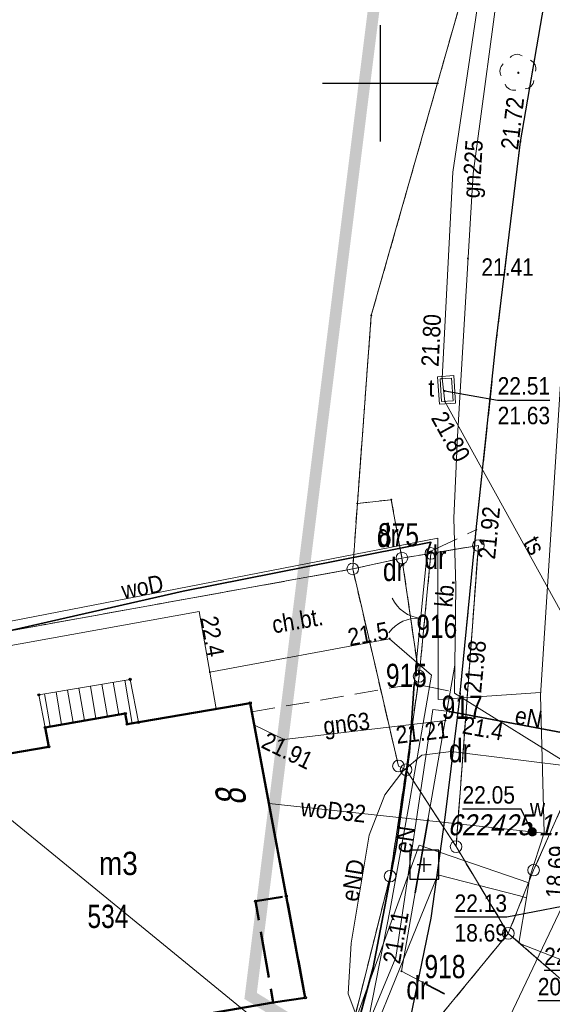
# Model space of a CAD drawing. Header units: metres. Extents: x 6530877 to 6534102, y 6042175 to 6045327.
# Tile 12 of 76: x 6532884 to 6532907, y 6044010 to 6044053. Entities that reach past the tile are written whole.
import ezdxf
from ezdxf.enums import TextEntityAlignment as Align

# ---------------------------------------------------------------- set-up
doc = ezdxf.new("R2010")
doc.units = ezdxf.units.M
doc.header["$MEASUREMENT"] = 0
for name, pattern in [('1.0_0.5', [1.5, 1, -0.5]), ('1.5_0.5', [2, 1.5, -0.5]), ('2.0_0.5', [2.5, 2, -0.5]), ('219-500', [0]), ('egug-500', [1, 0.5, -0.5]), ('otob_500', [0]), ('suep_wn_500', [0])]:
    doc.linetypes.add(name, pattern=pattern)
doc.layers.get('0').update_dxf_attribs({"color": 2, "linetype": 'CONTINUOUS', "lineweight": 5})
for name, color, linetype in [('202-punkt graniczny', 7, 'CONTINUOUS'), ('203-punkt graniczny', 7, 'CONTINUOUS'), ('210-oznaczenie konturu użytku gruntowego', 7, 'CONTINUOUS'), ('211-numer działki ewidencyjnej', 7, 'CONTINUOUS'), ('218-kontur użytku gruntowego', 7, 'CONTINUOUS'), ('219-działka ewidencyjna', 7, 'CONTINUOUS'), ('238-Punkt adresowy budynku', 7, 'CONTINUOUS'), ('312-budynek ewidencyjny', 7, 'CONTINUOUS'), ('312-oznaczenie budynku ewidencyjnego', 7, 'CONTINUOUS'), ('312-oznaczenie budynku ewidencyjnego-Atr117', 7, 'CONTINUOUS'), ('352-schody', 7, 'CONTINUOUS'), ('blok - nawis', 7, 'CONTINUOUS'), ('brama', 7, 'CONTINUOUS'), ('chodnik', 7, 'CONTINUOUS'), ('chodnik-Atr17', 7, 'CONTINUOUS'), ('drzewo liściaste', 7, 'CONTINUOUS'), ('jezdnia', 7, 'CONTINUOUS'), ('komora podziemna', 7, 'CONTINUOUS'), ('krawężnik', 7, 'CONTINUOUS'), ('obszar utwardzony', 7, 'CONTINUOUS'), ('obszar utwardzony-Atr17', 7, 'CONTINUOUS'), ('obudowa ochronna przewodu', 7, 'CONTINUOUS'), ('ogrodzenie trwałe', 7, 'CONTINUOUS'), ('pikieta sztuczna', 7, 'CONTINUOUS'), ('pikieta sztuczna-Atr2', 7, 'CONTINUOUS'), ('przewód elektroenergetyczny podziemny', 7, 'CONTINUOUS'), ('przewód elektroenergetyczny podziemny-Atr1', 7, 'CONTINUOUS'), ('przewód elektroenergetyczny wysokiego napięcia', 7, 'CONTINUOUS'), ('przewód gazowy', 7, 'CONTINUOUS'), ('przewód gazowy-Atr1', 7, 'CONTINUOUS'), ('przewód kanalizacyjny', 7, 'CONTINUOUS'), ('przewód telekomunikacyjny podziemny', 7, 'CONTINUOUS'), ('przewód telekomunikacyjny podziemny-Atr1', 7, 'CONTINUOUS'), ('przewód wodociągowy', 7, 'CONTINUOUS'), ('przewód wodociągowy-Atr1', 7, 'CONTINUOUS'), ('Punkt budynku', 7, 'CONTINUOUS'), ('rzędna', 7, 'CONTINUOUS'), ('rzędna-Atr2', 7, 'CONTINUOUS'), ('rzędna-Atr3', 7, 'CONTINUOUS'), ('Szczegółowa osnowa geodezyjna pozioma', 7, 'CONTINUOUS'), ('Szczegółowa osnowa geodezyjna pozioma-Atr103', 7, 'CONTINUOUS'), ('Wstawianie ramki sekcyjnej z opisem', 7, 'CONTINUOUS'), ('właz do komory lub kanału', 7, 'CONTINUOUS'), ('właz do komory lub kanału-Atr17', 7, 'CONTINUOUS'), ('Zakres', 7, 'CONTINUOUS'), ('zasuwa lub zawór', 7, 'CONTINUOUS'), ('zasuwa lub zawór-Atr17', 7, 'CONTINUOUS')]:
    doc.layers.add(name, color=color, linetype=linetype)
doc.styles.get("Standard").update_dxf_attribs({"font": 'Working1250', "width": 0.75})
doc.linetypes.add('902-500', pattern='A,3.75,0,[1,ksztalty.shx,S=0.5,R=0,X=0,Y=0],3.75', length=7.5)

# ---------------------------------------------------------------- blocks, each defined once
blk = doc.blocks.new('PUNKTBUD')
at = {"color": 0}
blk.add_circle((0, 0), 0.045, dxfattribs=at)
blk = doc.blocks.new('203')
at = {"linetype": 'Continuous', "lineweight": 0}
h = blk.add_hatch(color=0, dxfattribs=at)
edge = h.paths.add_edge_path()
edge.add_arc((0, 0), 0.045, 0, 360)
blk = doc.blocks.new('202')
at = {"color": 0, "linetype": 'Continuous', "lineweight": 0}
blk.add_circle((0, 0), 0.25, dxfattribs=at)
blk = doc.blocks.new('OK02')
at = {"color": 0, "linetype": 'Continuous', "lineweight": 0}
for centre, start, end in [((-1.5, 0), 0, 60), ((1.5, 0), 120, 180)]:
    blk.add_arc(centre, 1.5, start, end, dxfattribs=at)
blk = doc.blocks.new('PW01')
at = {"linetype": 'Continuous', "lineweight": 13}
h = blk.add_hatch(color=0, dxfattribs=at)
edge = h.paths.add_edge_path()
edge.add_arc((0, 0), 0.045, 0, 360)
blk = doc.blocks.new('US25')
at = {"linetype": 'Continuous', "lineweight": 0}
h = blk.add_hatch(color=0, dxfattribs=at)
edge = h.paths.add_edge_path()
edge.add_arc((0, 0), 0.2, 0, 360)
blk = doc.blocks.new('OP021')
at = {"linetype": 'Continuous', "lineweight": 13}
h = blk.add_hatch(color=0, dxfattribs=at)
edge = h.paths.add_edge_path()
edge.add_arc((0, 0), 0.05, 0, 360)
at = {"color": 0, "linetype": 'Continuous', "lineweight": 13}
for centre, start, end in [((-0.38, 0.124), 121.308, 202.548), ((0, 0.4), 49.272, 130.728), ((0.38, 0.124), 337.452, 58.692), ((-0.235, -0.324), 193.221, 274.871), ((0.235, -0.324), 265.129, 346.779)]:
    blk.add_arc(centre, 0.4, start, end, dxfattribs=at)
blk = doc.blocks.new('OSSP')
at = {"color": 0}
for p, q in [((-0.626, 0.625), (-0.626, -0.625)), ((-0.626, 0.625), (-0.626, -0.625)), ((0.624, 0.625), (-0.626, 0.625)), ((0.624, 0.625), (-0.626, 0.625)), ((0.624, -0.625), (0.624, 0.625)), ((0.624, -0.625), (0.624, 0.625)), ((0.3, 0), (-0.3, 0)), ((0.3, 0), (-0.3, 0)), ((0, -0.3), (0, 0.3)), ((0, -0.3), (0, 0.3)), ((-0.626, -0.625), (0.624, -0.625)), ((-0.626, -0.625), (0.624, -0.625))]:
    blk.add_line(p, q, dxfattribs=at)
blk = doc.blocks.new('RAMKA500K')
at = {"color": 0}
for p, q in [((100, 47.5), (100, 52.5)), ((97.5, 50), (102.5, 50))]:
    blk.add_line(p, q, dxfattribs=at)

msp = doc.modelspace()

# ---------------------------------------------------------------- linework, layer by layer
at = {"layer": '218-kontur użytku gruntowego', "color": 3, "linetype": 'egug-500', "lineweight": 18, "flags": 128}
for points in [[(6532899.6, 6044040.01), (6532903.92, 6044055.16)], [(6532903.92, 6044055.16), (6532899.6, 6044040.01)], [(6532899, 6044031.92), (6532899.6, 6044040.01)], [(6532899.6, 6044040.01), (6532899, 6044031.92)], [(6532898.8, 6044029.1), (6532899, 6044031.92)], [(6532899, 6044031.92), (6532898.8, 6044029.1)], [(6532900.46, 6044032.08), (6532899, 6044031.92)], [(6532899, 6044031.92), (6532900.46, 6044032.08)], [(6532900.92, 6044029.57), (6532900.46, 6044032.08)], [(6532900.46, 6044032.08), (6532900.92, 6044029.57)], [(6532902.17, 6044029.77), (6532900.92, 6044029.57)], [(6532900.92, 6044029.57), (6532902.17, 6044029.77)], [(6532901.66, 6044024.48), (6532902.17, 6044029.77)], [(6532902.17, 6044029.77), (6532901.66, 6044024.48)], [(6532904.21, 6044030.11), (6532902.17, 6044029.77)], [(6532902.17, 6044029.77), (6532904.21, 6044030.11)], [(6532903.25, 6044017.15), (6532904.21, 6044030.11)], [(6532904.21, 6044030.11), (6532903.25, 6044017.15)], [(6532900.92, 6044029.57), (6532898.8, 6044029.1)], [(6532898.8, 6044029.1), (6532900.92, 6044029.57)], [(6532901.66, 6044024.48), (6532900.92, 6044029.57)], [(6532900.92, 6044029.57), (6532901.66, 6044024.48)], [(6532898.8, 6044029.1), (6532872.32, 6044024.32)], [(6532872.32, 6044024.32), (6532898.8, 6044029.1)], [(6532900.77, 6044020.62), (6532898.8, 6044029.1)], [(6532898.8, 6044029.1), (6532900.77, 6044020.62)], [(6532901.1, 6044020.46), (6532901.66, 6044024.48)], [(6532901.66, 6044024.48), (6532901.1, 6044020.46)], [(6532910.24, 6044024.34), (6532906.59, 6044016.14)], [(6532906.59, 6044016.14), (6532910.24, 6044024.34)], [(6532900.41, 6044015.88), (6532901.1, 6044020.46)], [(6532901.1, 6044020.46), (6532900.41, 6044015.88)], [(6532901.1, 6044020.46), (6532900.77, 6044020.62)], [(6532900.77, 6044020.62), (6532901.1, 6044020.46)], [(6532903.25, 6044017.15), (6532901.1, 6044020.46)], [(6532901.1, 6044020.46), (6532903.25, 6044017.15)], [(6532905.5, 6044013.42), (6532903.25, 6044017.15)], [(6532903.25, 6044017.15), (6532905.5, 6044013.42)], [(6532898.47, 6044008.14), (6532900.41, 6044015.88)], [(6532900.41, 6044015.88), (6532898.47, 6044008.14)], [(6532906.59, 6044016.14), (6532905.5, 6044013.42)], [(6532905.5, 6044013.42), (6532906.59, 6044016.14)], [(6532900.75, 6044007.64), (6532905.5, 6044013.42)], [(6532905.5, 6044013.42), (6532900.75, 6044007.64)], [(6532905.5, 6044013.42), (6532914.46, 6044005.64)], [(6532914.46, 6044005.64), (6532905.5, 6044013.42)]]:
    msp.add_lwpolyline(points, dxfattribs=at)
at = {"layer": '219-działka ewidencyjna', "color": 3, "linetype": '219-500', "lineweight": 18, "flags": 128}
for points in [[(6532899.6, 6044040.01), (6532903.92, 6044055.16)], [(6532899, 6044031.92), (6532899.6, 6044040.01)], [(6532898.8, 6044029.1), (6532899, 6044031.92)], [(6532899, 6044031.92), (6532900.46, 6044032.08)], [(6532900.92, 6044029.57), (6532900.46, 6044032.08)], [(6532900.92, 6044029.57), (6532902.17, 6044029.77)], [(6532901.66, 6044024.48), (6532902.17, 6044029.77)], [(6532902.17, 6044029.77), (6532904.21, 6044030.11)], [(6532903.25, 6044017.15), (6532904.21, 6044030.11)], [(6532898.8, 6044029.1), (6532900.92, 6044029.57)], [(6532900.92, 6044029.57), (6532901.66, 6044024.48)], [(6532872.32, 6044024.32), (6532898.8, 6044029.1)], [(6532898.8, 6044029.1), (6532900.77, 6044020.62)], [(6532901.1, 6044020.46), (6532901.66, 6044024.48)], [(6532906.59, 6044016.14), (6532910.24, 6044024.34)], [(6532900.41, 6044015.88), (6532901.1, 6044020.46)], [(6532900.77, 6044020.62), (6532901.1, 6044020.46)], [(6532901.1, 6044020.46), (6532903.25, 6044017.15)], [(6532903.25, 6044017.15), (6532905.5, 6044013.42)], [(6532898.47, 6044008.14), (6532900.41, 6044015.88)], [(6532905.5, 6044013.42), (6532906.59, 6044016.14)], [(6532900.75, 6044007.64), (6532905.5, 6044013.42)], [(6532905.5, 6044013.42), (6532914.46, 6044005.64)]]:
    msp.add_lwpolyline(points, dxfattribs=at)
at = {"layer": '312-budynek ewidencyjny', "color": 7, "linetype": 'Continuous', "lineweight": 50, "flags": 128}
for points in [[(6532889.09, 6044022.42), (6532894.39, 6044023.33)], [(6532894.39, 6044023.33), (6532896.76, 6044010.65)], [(6532885.56, 6044022.28), (6532889.01, 6044022.88)], [(6532889.01, 6044022.88), (6532889.09, 6044022.42)], [(6532885.71, 6044021.45), (6532885.56, 6044022.28)], [(6532880.66, 6044020.58), (6532885.71, 6044021.45)], [(6532895.37, 6044010.44), (6532884.25, 6044008.52)], [(6532896.76, 6044010.65), (6532895.37, 6044010.44)]]:
    msp.add_lwpolyline(points, dxfattribs=at)
at = {"layer": '352-schody', "color": 7, "linetype": 'Continuous', "lineweight": 18, "flags": 128}
msp.add_lwpolyline([(6532885.29, 6044023.68), (6532885.56, 6044022.28), (6532889.01, 6044022.88), (6532889.09, 6044022.42), (6532889.58, 6044022.5), (6532889.22, 6044024.35)], close=True, dxfattribs=at)
msp.add_lwpolyline([(6532885.29, 6044023.68), (6532885.56, 6044022.28), (6532889.01, 6044022.88), (6532889.09, 6044022.42), (6532889.58, 6044022.5), (6532889.22, 6044024.35)], close=True, dxfattribs=at)
for points in [[(6532889.303, 6044022.455), (6532888.987, 6044024.31)], [(6532886.761, 6044022.489), (6532886.522, 6044023.89)], [(6532887.254, 6044022.575), (6532887.015, 6044023.974)], [(6532887.746, 6044022.66), (6532887.508, 6044024.058)], [(6532888.239, 6044022.746), (6532888.001, 6044024.142)], [(6532888.732, 6044022.832), (6532888.494, 6044024.226)], [(6532885.776, 6044022.318), (6532885.536, 6044023.722)], [(6532886.268, 6044022.403), (6532886.029, 6044023.806)]]:
    msp.add_lwpolyline(points, dxfattribs=at)
at = {"layer": 'blok - nawis', "color": 7, "linetype": '2.0_0.5', "lineweight": 50, "flags": 128}
msp.add_lwpolyline([(6532896.76, 6044010.65), (6532895.37, 6044010.44), (6532894.62, 6044014.8), (6532895.94, 6044015.02)], close=True, dxfattribs=at)
at = {"layer": 'brama', "color": 7, "linetype": 'otob_500', "lineweight": 18, "flags": 128}
msp.add_lwpolyline([(6532901.45, 6044024.15), (6532902, 6044029.8)], dxfattribs=at)
at = {"layer": 'chodnik', "color": 7, "linetype": '1.0_0.5', "lineweight": 18, "flags": 128}
msp.add_lwpolyline([(6532894.46, 6044022.95), (6532901.45, 6044024.15)], dxfattribs=at)
at = {"layer": 'jezdnia', "color": 7, "linetype": '1.5_0.5', "lineweight": 18, "flags": 128}
msp.add_lwpolyline([(6532903.42, 6044023.75), (6532904.12, 6044030.79), (6532904.98, 6044038.89), (6532906.02, 6044047.48), (6532907.5, 6044056.09), (6532909.11, 6044063.91), (6532913.38, 6044081.15), (6532918.2, 6044098.77), (6532922.69, 6044114.99)], dxfattribs=at)
at = {"layer": 'komora podziemna', "color": 30, "linetype": 'Continuous', "lineweight": 18, "flags": 128}
msp.add_lwpolyline([(6532903.15, 6044037.42), (6532903.23, 6044036.24), (6532902.53, 6044036.19), (6532902.45, 6044037.37)], close=True, dxfattribs=at)
at = {"layer": 'krawężnik', "color": 7, "linetype": 'Continuous', "lineweight": 25, "flags": 128}
for points in [[(6532903.42, 6044023.75), (6532904.12, 6044030.79), (6532904.98, 6044038.89), (6532906.02, 6044047.48), (6532907.5, 6044056.09), (6532909.11, 6044063.91), (6532913.38, 6044081.15), (6532918.2, 6044098.77), (6532922.69, 6044114.99)], [(6532903.42, 6044023.75), (6532902.77, 6044018.4), (6532902.17, 6044014.07)], [(6532902.17, 6044014.07), (6532901.28, 6044009.76), (6532900.84, 6044008.03), (6532900.25, 6044006.51), (6532898.81, 6044003.24), (6532898.08, 6044001.85)]]:
    msp.add_lwpolyline(points, dxfattribs=at)
at = {"layer": 'obszar utwardzony', "color": 7, "linetype": '1.5_0.5', "lineweight": 18, "flags": 128}
msp.add_lwpolyline([(6532901.45, 6044024.15), (6532903.42, 6044023.75), (6532904.12, 6044030.79), (6532902, 6044029.8)], dxfattribs=at)
at = {"layer": 'obudowa ochronna przewodu', "color": 7, "linetype": 'Continuous', "lineweight": 35, "flags": 128}
for points in [[(6532909.17, 6044021.81), (6532902.97, 6044022.96)], [(6532902.05, 6044018.35), (6532901.49, 6044015.16)], [(6532901.98, 6044011.22), (6532902.75, 6044010.81)]]:
    msp.add_lwpolyline(points, dxfattribs=at)
at = {"layer": 'ogrodzenie trwałe', "color": 7, "linetype": '902-500', "lineweight": 35, "flags": 128}
for points in [[(6532902, 6044029.8), (6532902.17, 6044030.25), (6532891.5, 6044028.14)], [(6532872.98, 6044023.93), (6532891.5, 6044028.14)], [(6532897.58, 6044005.29), (6532898.85, 6044008.9), (6532899.68, 6044011.95), (6532900.67, 6044017.13), (6532901.25, 6044021.21), (6532901.45, 6044024.15)]]:
    msp.add_lwpolyline(points, dxfattribs=at)
at = {"layer": 'przewód elektroenergetyczny podziemny', "color": 1, "linetype": 'Continuous', "lineweight": 18, "flags": 128}
for points in [[(6532870.42, 6044016.15), (6532871.06, 6044017.72), (6532870.8, 6044018.7), (6532871.74, 6044021.57), (6532872.28, 6044024.82), (6532876.77, 6044025.65), (6532879.21, 6044027.65), (6532880.18, 6044025.11), (6532892.19, 6044027.27), (6532892.65, 6044024.66), (6532900.39, 6044026.1), (6532902.19, 6044024.53), (6532901.21, 6044018.91), (6532900.42, 6044014.46), (6532899.04, 6044007.44), (6532898.73, 6044005.77)], [(6532897.71, 6044004.09), (6532898.04, 6044004.82), (6532898.92, 6044008.21), (6532900.66, 6044012.38), (6532902.25, 6044023.05), (6532902.97, 6044022.96), (6532909.17, 6044021.81), (6532909.66, 6044022.87), (6532909.93, 6044025.44)], [(6532892.92, 6044023.08), (6532892.65, 6044024.66)], [(6532899.04, 6044007.44), (6532899.18, 6044009.29), (6532898.6, 6044010.81), (6532898.74, 6044012.99), (6532899.51, 6044017.65), (6532900.19, 6044019.38), (6532900.96, 6044020.4), (6532901.78, 6044021.09), (6532903.04, 6044021.24), (6532908.58, 6044020.55)]]:
    msp.add_lwpolyline(points, dxfattribs=at)
at = {"layer": 'przewód elektroenergetyczny wysokiego napięcia', "color": 1, "linetype": 'suep_wn_500', "lineweight": 18, "flags": 128}
msp.add_lwpolyline([(6533078.14, 6043859.67), (6532791.81, 6044093.74)], dxfattribs=at)
at = {"layer": 'przewód gazowy', "color": 52, "linetype": 'Continuous', "lineweight": 18, "flags": 128}
for points in [[(6532902.75, 6044010.81), (6532900.9, 6044011.79), (6532903.2, 6044024.96), (6532903.24, 6044028.34), (6532903.15, 6044031.29), (6532903.31, 6044034.8), (6532903.98, 6044046.11), (6532905.2, 6044055.22), (6532909, 6044072.5), (6532917.66, 6044103.83), (6532920.07, 6044113.07), (6532921.91, 6044118.07)], [(6532908.53, 6044020.43), (6532903.18, 6044023.76), (6532903.2, 6044024.96)], [(6532894.57, 6044022.38), (6532895.85, 6044021.76), (6532902.79, 6044022.58)]]:
    msp.add_lwpolyline(points, dxfattribs=at)
at = {"layer": 'przewód kanalizacyjny', "color": 34, "linetype": 'Continuous', "lineweight": 18, "flags": 128}
msp.add_lwpolyline([(6532894.57, 6043986.75), (6532907.82, 6044014.58)], dxfattribs=at)
at = {"layer": 'przewód telekomunikacyjny podziemny', "color": 30, "linetype": 'Continuous', "lineweight": 18, "flags": 128}
msp.add_lwpolyline([(6532898.11, 6044002.66), (6532910.1, 6044006.78), (6532910.52, 6044007.06), (6532910.66, 6044007.3), (6532910.35, 6044008.04), (6532911.66, 6044018.6), (6532911.6, 6044020.05), (6532911.29, 6044020.96), (6532909.31, 6044024.47), (6532902.77, 6044036.31), (6532902.65, 6044037.29), (6532903.11, 6044046.17), (6532905.3, 6044060.95)], dxfattribs=at)
at = {"layer": 'przewód wodociągowy', "color": 5, "linetype": 'Continuous', "lineweight": 18, "flags": 128}
for points in [[(6532938.94, 6044176.75), (6532937.66, 6044173.04), (6532937.45, 6044172.25), (6532931.42, 6044153.1), (6532925.79, 6044134.09), (6532917.65, 6044105.61), (6532918.62, 6044098.88), (6532909.14, 6044058.75), (6532906.89, 6044023.66), (6532907.05, 6044017.75), (6532906.43, 6044015.85)], [(6532906.89, 6044023.78), (6532902.48, 6044023.48), (6532902.46, 6044030.42), (6532878.45, 6044025.76), (6532872.48, 6044022.71), (6532871.32, 6044018.42)], [(6532907.05, 6044017.73), (6532895.2, 6044019)], [(6532896.5, 6044003.01), (6532901.66, 6044017.21), (6532906.39, 6044015.59)], [(6532906, 6044015.04), (6532902.47, 6044015.94), (6532897.91, 6044004.75)], [(6532906.43, 6044015.85), (6532906.28, 6044014.95)], [(6532906.28, 6044014.95), (6532905.95, 6044013), (6532911.31, 6044010.9)], [(6532906, 6044015.04), (6532906.28, 6044014.95)]]:
    msp.add_lwpolyline(points, dxfattribs=at)
at = {"layer": 'rzędna-Atr2', "color": 7, "flags": 128}
for points in [[(6532902.76, 6044036.76), (6532905.04, 6044036.37), (6532907.285, 6044036.37)], [(6532906.53, 6044017.79), (6532906.06, 6044018.77), (6532903.528, 6044018.77)], [(6532907.82, 6044014.58), (6532905.43, 6044014.11), (6532903.185, 6044014.11)], [(6532911.69, 6044010.76), (6532909.29, 6044011.82), (6532907.045, 6044011.82)], [(6532910.38, 6044009.61), (6532909.27, 6044010.52), (6532906.77, 6044010.52)]]:
    msp.add_lwpolyline(points, dxfattribs=at)
at = {"layer": 'Wstawianie ramki sekcyjnej z opisem', "color": 7, "linetype": 'Continuous', "lineweight": 13, "flags": 128}
for points in [[(6532900, 6044047.5), (6532900, 6044052.5)], [(6532897.5, 6044050), (6532902.5, 6044050)]]:
    msp.add_lwpolyline(points, dxfattribs=at)
at = {"layer": 'właz do komory lub kanału', "color": 7, "linetype": 'Continuous', "lineweight": 18, "flags": 128}
msp.add_lwpolyline([(6532902.62, 6044036.3), (6532902.56, 6044037.28), (6532903.06, 6044037.31), (6532903.12, 6044036.33)], close=True, dxfattribs=at)
at = {"layer": 'Zakres', "linetype": '1.0_0.5', "lineweight": 70, "const_width": 0.5}
msp.add_lwpolyline([(6532894.4047, 6044010.7263), (6532901.9047, 6044070.7963), (6532921.4247, 6044144.6363), (6532942.6547, 6044191.9663), (6533112.6947, 6044084.6963), (6533080.6444, 6044033.6409), (6533043.3034, 6044057.7488), (6532987.3747, 6043969.1763), (6532966.8747, 6043966.4363), (6532894.4047, 6044010.7263)], dxfattribs=at)

# ---------------------------------------------------------------- block references
at = {"layer": '202-punkt graniczny', "color": 3, "linetype": 'Continuous', "lineweight": 18}
for p in [(6532904.21, 6044030.11), (6532900.92, 6044029.57), (6532902.17, 6044029.77), (6532898.8, 6044029.1), (6532901.66, 6044024.48), (6532900.77, 6044020.62), (6532901.1, 6044020.46), (6532903.25, 6044017.15), (6532906.59, 6044016.14), (6532900.41, 6044015.88), (6532905.5, 6044013.42)]:
    msp.add_blockref('202', p, dxfattribs=at)
at = {"layer": '203-punkt graniczny', "color": 3, "linetype": 'Continuous', "lineweight": 18}
for p in [(6532899.6, 6044040.01), (6532899, 6044031.92), (6532900.46, 6044032.08)]:
    msp.add_blockref('203', p, dxfattribs=at)
at = {"layer": 'brama', "color": 7, "linetype": 'Continuous', "lineweight": 18, "rotation": 84.43999999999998}
msp.add_blockref('OK02', (6532901.725, 6044026.975), dxfattribs=at)
at = {"layer": 'drzewo liściaste', "color": 94, "linetype": 'Continuous', "lineweight": 18, "rotation": 295.7230000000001}
msp.add_blockref('OP021', (6532905.93, 6044050.45), dxfattribs=at)
at = {"layer": 'pikieta sztuczna', "color": 7, "linetype": 'Continuous', "lineweight": 13}
for p in [(6532906.02, 6044047.48), (6532903.76, 6044042.46), (6532904.12, 6044030.79), (6532903.42, 6044023.75)]:
    msp.add_blockref('PW01', p, dxfattribs=at)
at = {"layer": 'Punkt budynku', "color": 5, "linetype": 'Continuous', "lineweight": 18}
for p in [(6532889.22, 6044024.35), (6532885.29, 6044023.68), (6532894.39, 6044023.33), (6532889.01, 6044022.88), (6532889.58, 6044022.5), (6532885.56, 6044022.28), (6532889.09, 6044022.42), (6532885.71, 6044021.45), (6532895.94, 6044015.02), (6532894.62, 6044014.8), (6532896.76, 6044010.65), (6532895.37, 6044010.44)]:
    msp.add_blockref('PUNKTBUD', p, dxfattribs=at)
at = {"layer": 'rzędna', "color": 30, "linetype": 'Continuous', "lineweight": 18}
for p, rotation in [((6532902.65, 6044037.29), 289.646), ((6532902.77, 6044036.31), 118.911)]:
    msp.add_blockref('PW01', p, dxfattribs=dict(at, rotation=rotation))
msp.add_blockref('PW01', (6532902.76, 6044036.76), dxfattribs=at)
at = {"layer": 'rzędna', "color": 1, "linetype": 'Continuous', "lineweight": 18}
for p, rotation in [((6532900.39, 6044026.1), 10.535), ((6532892.65, 6044024.66), 99.816), ((6532902.97, 6044022.96), 170.324)]:
    msp.add_blockref('PW01', p, dxfattribs=dict(at, rotation=rotation))
at = {"layer": 'rzędna', "color": 52, "linetype": 'Continuous', "lineweight": 18}
for p, rotation in [((6532902.79, 6044022.58), 190.102), ((6532895.85, 6044021.76), 334.623), ((6532900.9, 6044011.79), 80.097)]:
    msp.add_blockref('PW01', p, dxfattribs=dict(at, rotation=rotation))
at = {"layer": 'rzędna', "color": 5, "linetype": 'Continuous', "lineweight": 18, "rotation": 174.667}
msp.add_blockref('PW01', (6532906.53, 6044017.79), dxfattribs=at)
at = {"layer": 'Szczegółowa osnowa geodezyjna pozioma', "color": 7, "linetype": 'Continuous', "lineweight": 18}
msp.add_blockref('OSSP', (6532901.88, 6044016.37), dxfattribs=at)
at = {"layer": 'Wstawianie ramki sekcyjnej z opisem', "color": 7, "linetype": 'Continuous', "lineweight": 13}
msp.add_blockref('RAMKA500K', (6532800, 6044000), dxfattribs=at)
at = {"layer": 'zasuwa lub zawór', "color": 5, "linetype": 'Continuous', "lineweight": 18, "rotation": 174.667}
msp.add_blockref('US25', (6532906.53, 6044017.79), dxfattribs=at)

# ---------------------------------------------------------------- texts
at = {"layer": '210-oznaczenie konturu użytku gruntowego', "color": 3, "linetype": 'Continuous', "lineweight": 18, "width": 0.79}
for p in [(6532900.31, 6044030.54), (6532902.36, 6044029.6), (6532900.57, 6044029.08), (6532903.41, 6044021.28), (6532901.58, 6044011.08)]:
    msp.add_text('dr', height=1, dxfattribs=at).set_placement(p, align=Align.MIDDLE_CENTER)
at = {"layer": '211-numer działki ewidencyjnej', "color": 3, "linetype": 'Continuous', "lineweight": 18, "width": 0.79}
for s, p in [('875', (6532899.89, 6044031.07)), ('916', (6532901.54, 6044027.13)), ('915', (6532900.23, 6044025.02)), ('917', (6532902.63, 6044023.65)), ('918', (6532901.89, 6044012.49))]:
    msp.add_text(s, height=1, dxfattribs=at).set_placement(p, align=Align.TOP_LEFT)
at = {"layer": '238-Punkt adresowy budynku', "color": 7, "linetype": 'Continuous', "lineweight": 25, "oblique": 15, "width": 0.79}
msp.add_text('8', height=1.25, rotation=100.611, dxfattribs=at).set_placement((6532892.96, 6044019.1), align=Align.TOP_CENTER)
at = {"layer": '312-oznaczenie budynku ewidencyjnego', "color": 7, "linetype": 'Continuous', "lineweight": 18, "width": 0.79}
msp.add_text('534', height=1, dxfattribs=at).set_placement((6532887.38, 6044014.65), align=Align.TOP_LEFT)
at = {"layer": '312-oznaczenie budynku ewidencyjnego-Atr117', "color": 7, "width": 0.9}
msp.add_text('m3', height=1, dxfattribs=at).set_placement((6532888.71, 6044015.93), align=Align.CENTER)
at = {"layer": 'chodnik-Atr17', "color": 7, "width": 0.9}
msp.add_text('ch.bt.', height=0.75, rotation=9.741, dxfattribs=at).set_placement((6532895.27, 6044027.06), align=Align.TOP_LEFT)
at = {"layer": 'obszar utwardzony-Atr17', "color": 7, "width": 0.9}
msp.add_text('kb.', height=0.75, rotation=84.322, dxfattribs=at).set_placement((6532903.08, 6044027.43))
at = {"layer": 'pikieta sztuczna-Atr2', "color": 7, "width": 0.9}
for s, rotation, p in [('21.72', 83.097, (6532905.17, 6044047.2)), ('21.92', 84.322, (6532904.18, 6044029.57)), ('21.98', 84.322, (6532903.58, 6044023.81))]:
    msp.add_text(s, height=0.75, rotation=rotation, dxfattribs=at).set_placement(p, align=Align.TOP_LEFT)
msp.add_text('21.41', height=0.75, dxfattribs=at).set_placement((6532904.34, 6044041.49), align=Align.BOTTOM_LEFT)
at = {"layer": 'przewód elektroenergetyczny podziemny-Atr1', "color": 1, "width": 0.9}
for s, rotation, p in [('eN', -10.508, (6532905.74, 6044022.45)), ('eN', 81.524, (6532901.32, 6044016.83)), ('eND', 80.617, (6532899.03, 6044014.75))]:
    msp.add_text(s, height=0.75, rotation=rotation, dxfattribs=at).set_placement(p)
at = {"layer": 'przewód gazowy-Atr1', "color": 40, "width": 0.9}
for s, rotation, p in [('gn225', 86.627, (6532904.26, 6044045.04)), ('gn63', 6.739, (6532897.58, 6044021.96))]:
    msp.add_text(s, height=0.75, rotation=rotation, dxfattribs=at).set_placement(p)
at = {"layer": 'przewód telekomunikacyjny podziemny-Atr1', "color": 30, "width": 0.9}
msp.add_text('ts', height=0.75, rotation=-61.085, dxfattribs=at).set_placement((6532906.12, 6044030.24))
at = {"layer": 'przewód wodociągowy-Atr1', "color": 5, "width": 0.9}
msp.add_text('woD', height=0.75, rotation=10.984, dxfattribs=at).set_placement((6532888.93, 6044027.79))
msp.add_text('woD32', height=0.75, rotation=-6.117, dxfattribs=at).set_placement((6532896.57, 6044018.85), align=Align.MIDDLE_LEFT)
at = {"layer": 'rzędna-Atr2', "color": 30, "width": 0.9}
msp.add_text('21.80', height=0.75, rotation=87.035, dxfattribs=at).set_placement((6532902.12, 6044037.81), align=Align.MIDDLE_LEFT)
msp.add_text('22.51', height=0.75, dxfattribs=at).set_placement((6532905.04, 6044036.378), align=Align.BOTTOM_LEFT)
msp.add_text('21.80', height=0.75, rotation=298.906, dxfattribs=at).set_placement((6532902.15, 6044035.6))
at = {"layer": 'rzędna-Atr2', "color": 1, "width": 0.9}
for s, rotation, p in [('22.4', -80.004, (6532892.24, 6044027)), ('21.5', 10.539, (6532898.67, 6044025.78)), ('21.4', 349.518, (6532903.48, 6044022.03))]:
    msp.add_text(s, height=0.75, rotation=rotation, dxfattribs=at).set_placement(p)
at = {"layer": 'rzędna-Atr2', "color": 40, "width": 0.9}
for s, rotation, p in [('21.21', 6.739, (6532900.62, 6044022.32)), ('21.91', -25.964, (6532895.14, 6044022.11))]:
    msp.add_text(s, height=0.75, rotation=rotation, dxfattribs=at).set_placement(p, align=Align.TOP_LEFT)
at = {"layer": 'rzędna-Atr2', "color": 5, "width": 0.9}
for s, p in [('22.05', (6532903.528, 6044018.777)), ('22.13', (6532907.045, 6044011.828)), ('20.63', (6532906.77, 6044010.527))]:
    msp.add_text(s, height=0.75, dxfattribs=at).set_placement(p, align=Align.BOTTOM_LEFT)
at = {"layer": 'rzędna-Atr2', "color": 34, "width": 0.9}
msp.add_text('18.69', height=0.75, rotation=85.661, dxfattribs=at).set_placement((6532907.85, 6044014.91))
msp.add_text('22.13', height=0.75, dxfattribs=at).set_placement((6532903.185, 6044014.118), align=Align.BOTTOM_LEFT)
at = {"layer": 'rzędna-Atr2', "color": 40, "width": 0.9}
msp.add_text('21.11', height=0.75, rotation=80.094, dxfattribs=at).set_placement((6532900.83, 6044012.07))
at = {"layer": 'rzędna-Atr3', "color": 30, "width": 0.9}
msp.add_text('21.63', height=0.75, dxfattribs=at).set_placement((6532905.04, 6044035.103), align=Align.BOTTOM_LEFT)
at = {"layer": 'rzędna-Atr3', "color": 34, "width": 0.9}
msp.add_text('18.69', height=0.75, dxfattribs=at).set_placement((6532903.185, 6044012.843), align=Align.BOTTOM_LEFT)
at = {"layer": 'Szczegółowa osnowa geodezyjna pozioma-Atr103', "color": 7, "oblique": 15, "width": 0.9}
msp.add_text('622425.1.10820', height=0.9, dxfattribs=at).set_placement((6532902.88, 6044017.37), align=Align.BOTTOM_LEFT)
at = {"layer": 'właz do komory lub kanału-Atr17', "color": 7, "width": 0.9}
msp.add_text('t', height=0.75, dxfattribs=at).set_placement((6532902.06, 6044036.29), align=Align.BOTTOM_LEFT)
at = {"layer": 'zasuwa lub zawór-Atr17', "color": 5, "width": 0.9}
msp.add_text('w', height=0.75, dxfattribs=at).set_placement((6532906.43, 6044018.45))

doc.saveas('drawing.dxf')
